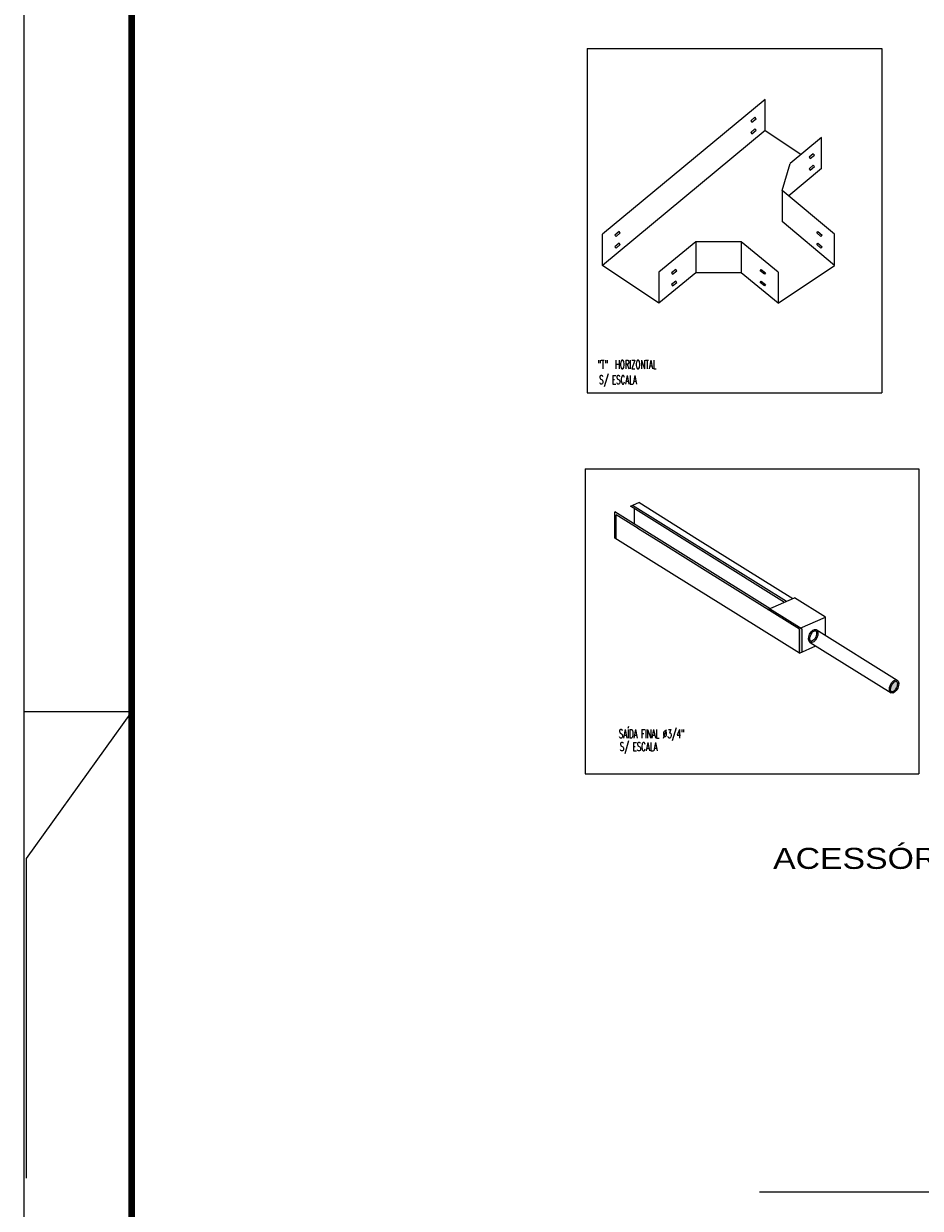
# Model space of a CAD drawing. Extents: x 45.9 to 96.9, y -282.3 to -252.9.
# Tile 2 of 17: x 54.7 to 61.7, y -272.1 to -262.9. Entities that reach past the tile are written whole.
import ezdxf
from ezdxf.enums import TextEntityAlignment as Align

# ---------------------------------------------------------------- set-up
doc = ezdxf.new("R2010")
doc.units = 0
doc.header["$MEASUREMENT"] = 0
doc.linetypes.add('CENTER2', pattern=[28.575, 19.05, -3.175, 3.175, -3.175])
doc.linetypes.add('HIDDEN', pattern=[0.375, 0.25, -0.125])
doc.layers.get('0').update_dxf_attribs({"linetype": 'CONTINUOUS'})
for name, color, linetype in [('EQUIP', 7, 'CONTINUOUS'), ('HACHURAS', 11, 'CONTINUOUS'), ('INDICAÇÃO', 2, 'CONTINUOUS'), ('parede', 8, 'CONTINUOUS'), ('PATCH', 4, 'CONTINUOUS'), ('PRANCHA', 8, 'CONTINUOUS')]:
    doc.layers.add(name, color=color, linetype=linetype)
doc.styles.add('ROMANS', font='romans')
doc.styles.add('STYLE3', font='ARIAL.TTF', dxfattribs={"width": 1.15})

# ---------------------------------------------------------------- blocks, each defined once
blk = doc.blocks.new('A1 1-50')
at = {"layer": 'PRANCHA'}
for p, q in [((3794.8953, 272.0777), (3794.8953, 242.7029)), ((3795.7389, 256.7142), (3794.8953, 256.7142))]:
    blk.add_line(p, q, dxfattribs=at)
at = {"layer": 'PRANCHA', "linetype": 'HIDDEN', "ltscale": 10}
for p, q in [((3795.7389, 256.7142), (3794.9149, 255.5688)), ((3794.9149, 255.5688), (3794.9149, 244.3255))]:
    blk.add_line(p, q, dxfattribs=at)
at = {"layer": 'PRANCHA', "const_width": 0.0506}
blk.add_lwpolyline([(3795.7389, 271.7403), (3795.7389, 243.0403), (3836.7389, 243.0403), (3836.7389, 271.7403), (3795.7389, 271.7403)], dxfattribs=at)

msp = doc.modelspace()

# ---------------------------------------------------------------- hatches: boundary and pattern name
at = {"layer": 'EQUIP'}
msp.add_hatch(color=2, dxfattribs=at).paths.add_polyline_path([(60.7811, -267.6224), (60.7811, -267.8113), (60.8028, -267.8018), (60.8028, -267.6237), (60.5477, -267.4645), (60.5361, -267.4696)])
h = msp.add_hatch(color=2, dxfattribs=at)
edge = h.paths.add_edge_path()
edge.add_ellipse((61.521, -268.0712), major_axis=(0.0233, 0.0502), ratio=0.566372, start_angle=180, end_angle=531.87921)
edge.add_line((61.4939, -268.119), (61.4977, -268.1214))

# ---------------------------------------------------------------- linework, layer by layer
at = {"layer": 'EQUIP', "color": 2}
for p, q in [((60.5131, -263.4833), (59.242, -264.5366)), ((60.5131, -263.7268), (60.5131, -263.4833)), ((60.4343, -263.6224), (60.4016, -263.6496)), ((60.4016, -263.6496), (60.4103, -263.6602)), ((60.4103, -263.6602), (60.4431, -263.633)), ((60.4431, -263.633), (60.4343, -263.6224)), ((60.5131, -263.726), (59.242, -264.7801)), ((60.4343, -263.713), (60.4016, -263.7402)), ((60.4016, -263.7402), (60.4103, -263.7508)), ((60.4103, -263.7508), (60.4431, -263.7236)), ((60.4431, -263.7236), (60.4343, -263.713)), ((60.7924, -263.914), (60.5131, -263.7268)), ((60.9548, -263.7794), (60.7096, -263.9827)), ((60.9548, -264.0229), (60.9548, -263.7794)), ((60.8902, -263.9068), (60.8575, -263.934)), ((60.8575, -263.934), (60.8662, -263.9446)), ((60.8662, -263.9446), (60.899, -263.9174)), ((60.899, -263.9174), (60.8902, -263.9068)), ((60.6478, -264.194), (60.7096, -263.9827)), ((60.9548, -264.0229), (60.6979, -264.2359)), ((60.8902, -263.9975), (60.8575, -264.0247)), ((60.8575, -264.0247), (60.8662, -264.0352)), ((60.8662, -264.0352), (60.899, -264.008)), ((60.899, -264.008), (60.8902, -263.9975)), ((61.0569, -264.5366), (60.6478, -264.194)), ((60.6478, -264.194), (60.6478, -264.4374)), ((61.0569, -264.7801), (60.6478, -264.4374)), ((59.242, -264.7801), (59.242, -264.5366)), ((59.3733, -264.5155), (59.3405, -264.5427)), ((59.3405, -264.5427), (59.3492, -264.5532)), ((59.3492, -264.5532), (59.382, -264.526)), ((59.382, -264.526), (59.3733, -264.5155)), ((59.9711, -264.5943), (59.6837, -264.8327)), ((59.9711, -264.5943), (59.9711, -264.8377)), ((60.3278, -264.5943), (59.9711, -264.5943)), ((60.3278, -264.5943), (60.3278, -264.8377)), ((60.6152, -264.8327), (60.3278, -264.5943)), ((60.9169, -264.526), (60.9256, -264.5155)), ((60.9497, -264.5532), (60.9169, -264.526)), ((60.9256, -264.5155), (60.9584, -264.5427)), ((60.9584, -264.5427), (60.9497, -264.5532)), ((61.0569, -264.7801), (61.0569, -264.5366)), ((59.3733, -264.6061), (59.3405, -264.6333)), ((59.3405, -264.6333), (59.3492, -264.6438)), ((59.3492, -264.6438), (59.382, -264.6166)), ((59.382, -264.6166), (59.3733, -264.6061)), ((60.9169, -264.6166), (60.9256, -264.6061)), ((60.9497, -264.6438), (60.9169, -264.6166)), ((60.9256, -264.6061), (60.9584, -264.6333)), ((60.9584, -264.6333), (60.9497, -264.6438)), ((59.6837, -265.0761), (59.242, -264.7801)), ((60.6152, -265.0761), (61.0569, -264.7801)), ((59.6837, -264.8327), (59.6837, -265.0761)), ((59.9711, -264.8377), (59.6837, -265.0761)), ((59.8149, -264.8115), (59.7821, -264.8387)), ((59.7821, -264.8387), (59.7909, -264.8493)), ((59.7909, -264.8493), (59.8237, -264.8221)), ((59.8237, -264.8221), (59.8149, -264.8115)), ((60.3278, -264.8377), (59.9711, -264.8377)), ((60.6152, -265.0761), (60.3278, -264.8377)), ((60.4752, -264.8221), (60.484, -264.8115)), ((60.508, -264.8493), (60.4752, -264.8221)), ((60.484, -264.8115), (60.5168, -264.8387)), ((60.5168, -264.8387), (60.508, -264.8493)), ((60.6152, -264.8327), (60.6152, -265.0761)), ((59.8149, -264.9022), (59.7821, -264.9294)), ((59.7821, -264.9294), (59.7909, -264.9399)), ((59.7909, -264.9399), (59.8237, -264.9127)), ((59.8237, -264.9127), (59.8149, -264.9022)), ((60.4752, -264.9127), (60.484, -264.9022)), ((60.508, -264.9399), (60.4752, -264.9127)), ((60.484, -264.9022), (60.5168, -264.9294)), ((60.5168, -264.9294), (60.508, -264.9399)), ((59.4608, -266.6625), (59.5262, -266.6337)), ((59.9866, -266.9209), (59.5262, -266.6337)), ((60.5522, -267.4625), (59.3398, -266.7047)), ((59.3398, -266.9121), (59.3398, -266.7047)), ((60.6641, -267.4132), (59.4608, -266.6625)), ((60.6814, -267.4055), (59.4782, -266.6549)), ((59.4917, -266.6817), (59.4917, -266.7995)), ((59.5207, -266.8361), (59.3502, -266.7297)), ((59.3502, -266.9186), (59.3502, -266.7297)), ((59.8019, -267.2003), (59.3398, -266.9121)), ((59.7161, -266.958), (59.5185, -266.8347)), ((60.0659, -267.1762), (59.7161, -266.958)), ((60.7294, -267.3844), (59.9866, -266.9209)), ((60.7811, -267.6224), (60.0659, -267.1762)), ((60.1674, -267.4284), (59.8019, -267.2003)), ((60.7811, -267.8113), (60.1674, -267.4284)), ((60.5361, -267.4696), (60.7437, -267.3781)), ((60.8028, -267.6237), (60.5477, -267.4645)), ((60.9849, -267.5285), (60.7437, -267.3781)), ((60.7888, -267.6149), (60.9849, -267.5285)), ((60.9849, -267.6707), (60.9849, -267.5285)), ((60.7811, -267.8113), (60.7811, -267.6224)), ((60.8028, -267.8018), (60.8028, -267.6237)), ((60.913, -267.6257), (61.5443, -268.0209)), ((60.8664, -267.7261), (61.4977, -268.1214)), ((60.7811, -267.8113), (60.9111, -267.754))]:
    msp.add_line(p, q, dxfattribs=at)
for centre in [(60.8897, -267.6759), (61.521, -268.0712)]:
    msp.add_ellipse(centre, major_axis=(0.0233, 0.0502), ratio=0.566372, dxfattribs=at)
for points in [[(60.9086, -267.6351), (60.9063, -267.634), (60.9028, -267.6339), (60.8922, -267.6388), (60.8858, -267.6441), (60.8697, -267.665), (60.8628, -267.6855), (60.8638, -267.7096), (60.8674, -267.7149), (60.8736, -267.7181), (60.8794, -267.7179), (60.8952, -267.7065), (60.9038, -267.6957), (60.9157, -267.6691), (60.9173, -267.6531), (60.9133, -267.6387), (60.9109, -267.6362), (60.9086, -267.6351)], [(61.5399, -268.0304), (61.5376, -268.0293), (61.5341, -268.0291), (61.5235, -268.0341), (61.5171, -268.0394), (61.501, -268.0603), (61.4941, -268.0808), (61.4951, -268.1049), (61.4987, -268.1102), (61.5049, -268.1134), (61.5107, -268.1131), (61.5265, -268.1018), (61.5351, -268.091), (61.5469, -268.0644), (61.5486, -268.0484), (61.5446, -268.034), (61.5422, -268.0315), (61.5399, -268.0304)]]:
    msp.add_open_spline(points, degree=3, knots=[0, 0, 0, 0, 0.595117, 0.595117, 1.190234, 1.190234, 2.309316, 2.309316, 3.118768, 3.118768, 3.928219, 3.928219, 4.737671, 4.737671, 5.696697, 5.696697, 6.283185, 6.283185, 6.283185, 6.283185], dxfattribs=at)
at = {"layer": 'HACHURAS', "linetype": 'CENTER2', "ltscale": 3}
for p, q in [((59.1226, -263.0843), (59.1226, -265.7751)), ((59.1226, -263.0843), (61.426, -263.0843)), ((61.426, -263.0843), (61.426, -265.7751)), ((59.1226, -265.7751), (61.426, -265.7751)), ((59.1067, -266.369), (61.7154, -266.369)), ((59.1067, -266.369), (59.1067, -268.7534)), ((61.7154, -266.369), (61.7154, -268.7534)), ((59.1067, -268.7534), (61.7154, -268.7534))]:
    msp.add_line(p, q, dxfattribs=at)
at = {"layer": 'PATCH', "color": 2}
msp.add_line((60.4686, -272.0211), (70.5881, -272.0211), dxfattribs=at)

# ---------------------------------------------------------------- block references
msp.add_blockref('A1 1-50', (-3740.1748, -524.9831))

# ---------------------------------------------------------------- texts
at = {"layer": 'INDICAÇÃO', "color": 4, "linetype": 'Continuous', "style": 'ROMANS', "width": 0.6}
for s, p in [('"T"  HORIZONTAL', (59.2039, -265.5876)), ('SAÍDA FINAL %%C3/4" ', (59.3704, -268.4733))]:
    msp.add_text(s, height=0.06696, dxfattribs=at).set_placement(p)
for p in [(59.3645, -265.7068), (59.5258, -268.5746)]:
    msp.add_text('S/ ESCALA', height=0.06696, dxfattribs=at).set_placement(p, align=Align.CENTER)
at = {"layer": 'parede', "color": 4, "style": 'STYLE3', "width": 1.15}
msp.add_text('ACESSÓRIOS DE INSTALAÇÃO ELETROCALHAS ', height=0.164229, dxfattribs=at).set_placement((66.7628, -269.4961), align=Align.RIGHT)

doc.saveas('drawing.dxf')
